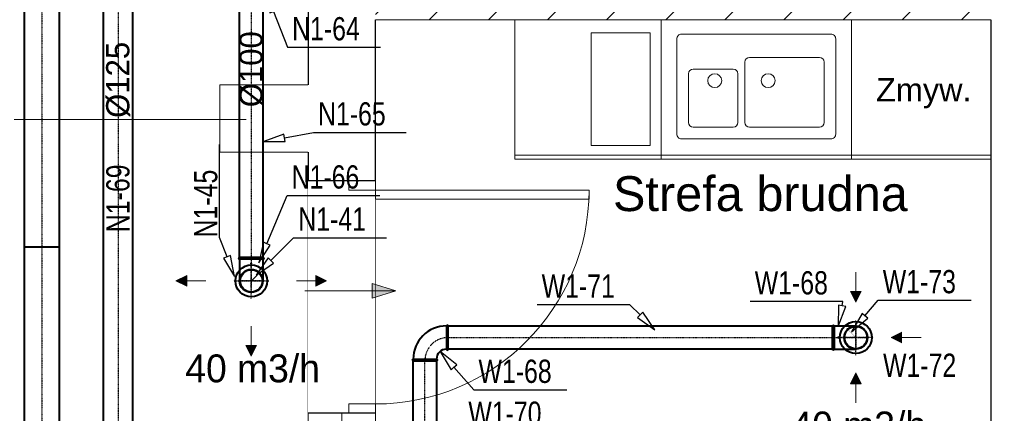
# Model space of a CAD drawing. Header units: millimetres. Extents: x 1700 to 4670, y 990 to 3874.
# Tile 13 of 110: x 2659 to 3083, y 1547 to 1716. Entities that reach past the tile are written whole.
import ezdxf
from ezdxf.enums import TextEntityAlignment as Align

# ---------------------------------------------------------------- set-up
doc = ezdxf.new("R2010")
doc.units = ezdxf.units.MM
for name, pattern in [('1_BUIB02_01', [2, 1, -1]), ('CENTER', [0.55, 0.37, -0.06, 0.06, -0.06]), ('Krawędzie ukryte', [340, 240, -100]), ('Kropki i Kreski', [300, 200, -50, 0, -50]), ('Wipeout_Contour', [1000, 0, -1000])]:
    doc.linetypes.add(name, pattern=pattern)
doc.layers.get('0').update_dxf_attribs({"lineweight": 0})
for name, color, linetype, lineweight in [('granice działki', 132, '1_BUIB02_01', 0), ('Nowe_320-W Umeblowanie_Nr_pióra__4', 252, 'Continuous', 13), ('Nowe_410-K Osie_Nr_pióra__18', 9, 'Continuous', 13), ('Nowe_420-K Ściany_Nr_pióra__1', 7, 'Continuous', 13), ('Nowe_420-K Ściany_Nr_pióra__27', 7, 'Continuous', 25), ('Nowe_440-K Słupy_Nr_pióra__28', 7, 'Continuous', 25), ('Nowe_810-G Ogólne_Nr_pióra__1', 7, 'Continuous', 13), ('Nowe_830-G Teksty Etykiety_Nr_pióra__1', 7, 'Continuous', 13), ('Nowe_Drzwi Archicad_Nr_pióra__23', 7, 'Continuous', 15), ('Nowe_Drzwi Archicad_Nr_pióra__27', 7, 'Continuous', 25), ('Nowe_Drzwi Archicad_Nr_pióra__3', 7, 'Continuous', 13), ('przejście powietrza', 3, 'Continuous', 0), ('WEN_N1-_ZLICZAC', 170, 'Continuous', 40), ('WEN_W1-_ZLICZAC', 10, 'Continuous', 40), ('wywiew', 14, 'Continuous', 40)]:
    doc.layers.add(name, color=color, linetype=linetype, lineweight=lineweight)
for name, color, linetype in [('Nowe_210-A Pomieszczenia', 7, 'Continuous'), ('Nowe_320-W Umeblowanie', 252, 'Continuous'), ('Nowe_420-K Ściany', 7, 'Continuous'), ('Nowe_440-K Słupy', 7, 'Continuous'), ('Nowe_Drzwi Archicad', 7, 'Continuous'), ('opisy mt', 7, 'Continuous'), ('WEN_N1-_ATRYBUT', 7, 'Continuous'), ('WEN_N1-_OSIE', 2, 'CENTER'), ('WEN_W1-_ATRYBUT', 7, 'Continuous'), ('WEN_W1-_OSIE', 2, 'CENTER')]:
    doc.layers.add(name, color=color, linetype=linetype)
doc.styles.add('STYL_AUTOMATYCZNY_3', font='txt')
doc.styles.add('STYL_WENTYLE', font='txt', dxfattribs={"width": 0.8})

# ---------------------------------------------------------------- blocks, each defined once
blk = doc.blocks.new('G$CD2D38E8C')
at = {"layer": 'przejście powietrza'}
h = blk.add_hatch(color=256, dxfattribs=at)
h.dxf.hatch_style = 1
h.paths.add_polyline_path([(0, 8.51), (2.62, 0), (5.24, 8.51)])
for p, q in [((2.62, 32.61), (2.62, 0)), ((2.62, 0), (0, 8.51)), ((0, 8.51), (5.24, 8.51)), ((2.62, 0), (5.24, 8.51))]:
    blk.add_line(p, q, dxfattribs=at)
blk = doc.blocks.new('B10090CN1-_13')
for p, q in [((-50, 7), (-50, 100)), ((50, 7), (50, 100))]:
    blk.add_line(p, q)
blk.add_lwpolyline([(50, 0), (-50, 0, -1), (-50, 7), (50, 7, -1)], format="xyb", close=True)
blk.add_circle((0, 100), 50)
blk.add_point((0, 0))
at = {"layer": 'WEN_N1-_OSIE'}
for p, q in [((0, 0), (0, 155)), ((-55, 100), (55, 100))]:
    blk.add_line(p, q, dxfattribs=at)
at = {"layer": 'WEN_N1-_ATRYBUT', "style": 'STYL_WENTYLE', "width": 0.8, "flags": 8}
blk.add_attdef('WENTYLE', text='', height=100, dxfattribs=at).set_placement((50, 0), align=Align.BOTTOM_LEFT)
blk = doc.blocks.new('PSR100CN1-_300_11')
blk.add_circle((0, 0), 50)
for p in [(0, 0), (35.4, 35.4)]:
    blk.add_point(p)
at = {"layer": 'WEN_N1-_OSIE'}
blk.add_line((0, 0), (35.4, 35.4), dxfattribs=at)
at = {"layer": 'WEN_N1-_ATRYBUT', "style": 'STYL_WENTYLE', "width": 0.8, "flags": 8}
blk.add_attdef('WENTYLE', text='', height=100, dxfattribs=at).set_placement((0, 0), align=Align.BOTTOM_LEFT)
blk = doc.blocks.new('KIRML-100-C_12')
for radius in [68.5, 47.95]:
    blk.add_circle((0, 0), radius)
for p in [(0, 75.35), (0, 0)]:
    blk.add_point(p)
at = {"layer": 'WEN_N1-_OSIE'}
for p, q in [((0, -75.35), (0, 75.35)), ((-75.35, 0), (75.35, 0))]:
    blk.add_line(p, q, dxfattribs=at)
at = {"layer": 'WEN_N1-_ATRYBUT', "style": 'STYL_WENTYLE', "width": 0.8, "flags": 8}
blk.add_attdef('WENTYLE', text='', height=100, dxfattribs=at).set_placement((0, 0), align=Align.BOTTOM_LEFT)
blk = doc.blocks.new('SR-125CN1-_2211-4958914047_14')
blk.add_lwpolyline([(0, -62.5), (0, 62.5), (2211.5, 62.5), (2211.5, -62.5)], close=True)
for p in [(0, 0), (2211.5, 0)]:
    blk.add_point(p)
at = {"layer": 'WEN_N1-_OSIE'}
blk.add_line((0, 0), (2211.5, 0), dxfattribs=at)
at = {"layer": 'WEN_N1-_ATRYBUT', "style": 'STYL_WENTYLE', "width": 0.8, "flags": 8}
blk.add_attdef('WENTYLE', text='', height=100, dxfattribs=at).set_placement((1105.7, 0), align=Align.BOTTOM_LEFT)
at = {"layer": 'WEN_N1-_OSIE', "style": 'STYL_WENTYLE', "width": 0.8, "flags": 8}
blk.add_attdef('FI_KANALU', text='', height=40, dxfattribs=at).set_placement((1105.7, 125), align=Align.MIDDLE_CENTER)
blk = doc.blocks.new('SR-150CW1-_4480-8125179544_14')
blk.add_line((3000, -75), (3000, 75))
blk.add_lwpolyline([(0, -75), (0, 75), (4480.8, 75), (4480.8, -75)], close=True)
for p in [(0, 0), (4480.8, 0)]:
    blk.add_point(p)
at = {"layer": 'WEN_W1-_OSIE'}
blk.add_line((0, 0), (4480.8, 0), dxfattribs=at)
at = {"layer": 'WEN_W1-_ATRYBUT', "style": 'STYL_WENTYLE', "width": 0.8, "flags": 8}
blk.add_attdef('WENTYLE', text='', height=100, dxfattribs=at).set_placement((2240.4, 0), align=Align.BOTTOM_LEFT)
at = {"layer": 'WEN_W1-_OSIE', "style": 'STYL_WENTYLE', "width": 0.8, "flags": 8}
blk.add_attdef('FI_KANALU', text='', height=40, dxfattribs=at).set_placement((2240.4, 37.5), align=Align.MIDDLE_CENTER)
blk = doc.blocks.new('B10090CW1-_24')
for points in [[(100, -50), (100, 50, 1), (93, 50), (93, -50, 1)], [(50, -100), (-50, -100, -1), (-50, -93), (50, -93, -1)]]:
    blk.add_lwpolyline(points, format="xyb", close=True)
for radius in [143, 43]:
    blk.add_arc((93, -93), radius, 90, 180)
for p in [(100, 0), (0, -100)]:
    blk.add_point(p)
at = {"layer": 'WEN_W1-_OSIE'}
blk.add_arc((100, -100), 100, 90, 180, dxfattribs=at)
at = {"layer": 'WEN_W1-_ATRYBUT', "style": 'STYL_WENTYLE', "width": 0.8, "flags": 8}
blk.add_attdef('WENTYLE', text='', height=100, dxfattribs=at).set_placement((-485.6, -100), align=Align.BOTTOM_LEFT)
blk = doc.blocks.new('SR-100CW1-_985-1389455968_14')
blk.add_lwpolyline([(0, -50), (0, 50), (985.1, 50), (985.1, -50)], close=True)
for p in [(0, 0), (985.1, 0)]:
    blk.add_point(p)
at = {"layer": 'WEN_W1-_OSIE'}
blk.add_line((0, 0), (985.1, 0), dxfattribs=at)
at = {"layer": 'WEN_W1-_ATRYBUT', "style": 'STYL_WENTYLE', "width": 0.8, "flags": 8}
blk.add_attdef('WENTYLE', text='', height=100, dxfattribs=at).set_placement((492.6, 0), align=Align.BOTTOM_LEFT)
at = {"layer": 'WEN_W1-_OSIE', "style": 'STYL_WENTYLE', "width": 0.8, "flags": 8}
blk.add_attdef('FI_KANALU', text='', height=40, dxfattribs=at).set_placement((492.6, 100), align=Align.MIDDLE_CENTER)
blk = doc.blocks.new('B10090CW1-_13')
for p, q in [((-50, 7), (-50, 100)), ((50, 7), (50, 100))]:
    blk.add_line(p, q)
blk.add_lwpolyline([(50, 0), (-50, 0, -1), (-50, 7), (50, 7, -1)], format="xyb", close=True)
blk.add_circle((0, 100), 50)
blk.add_point((0, 0))
at = {"layer": 'WEN_W1-_OSIE'}
for p, q in [((0, 0), (0, 155)), ((-55, 100), (55, 100))]:
    blk.add_line(p, q, dxfattribs=at)
at = {"layer": 'WEN_W1-_ATRYBUT', "style": 'STYL_WENTYLE', "width": 0.8, "flags": 8}
blk.add_attdef('WENTYLE', text='', height=100, dxfattribs=at).set_placement((50, 0), align=Align.BOTTOM_LEFT)
blk = doc.blocks.new('PSR100CW1-_300_11')
blk.add_circle((0, 0), 50)
for p in [(0, 0), (35.4, 35.4)]:
    blk.add_point(p)
at = {"layer": 'WEN_W1-_OSIE'}
blk.add_line((0, 0), (35.4, 35.4), dxfattribs=at)
at = {"layer": 'WEN_W1-_ATRYBUT', "style": 'STYL_WENTYLE', "width": 0.8, "flags": 8}
blk.add_attdef('WENTYLE', text='', height=100, dxfattribs=at).set_placement((0, 0), align=Align.BOTTOM_LEFT)
blk = doc.blocks.new('RL125100CN1-_21')
for p, q in [((8.75, 62.5), (55.25, 50)), ((55.25, -50), (8.75, -62.5))]:
    blk.add_line(p, q)
for points in [[(0, 62.5), (0, -62.5, 1), (8.75, -62.5), (8.75, 62.5, 1)], [(64, -50), (64, 50, 1), (55.25, 50), (55.25, -50, 1)]]:
    blk.add_lwpolyline(points, format="xyb", close=True)
for p in [(0, 0), (64, 0)]:
    blk.add_point(p)
at = {"layer": 'WEN_N1-_OSIE'}
blk.add_line((0, 0), (64, 0), dxfattribs=at)
at = {"layer": 'WEN_N1-_ATRYBUT', "style": 'STYL_WENTYLE', "width": 0.8, "flags": 8}
blk.add_attdef('WENTYLE', text='', height=100, dxfattribs=at).set_placement((0, 0), align=Align.BOTTOM_LEFT)
blk = doc.blocks.new('SR-100CN1-_1112-5197878402_14')
blk.add_lwpolyline([(0, -50), (0, 50), (1112.5, 50), (1112.5, -50)], close=True)
for p in [(0, 0), (1112.5, 0)]:
    blk.add_point(p)
at = {"layer": 'WEN_N1-_OSIE'}
blk.add_line((0, 0), (1112.5, 0), dxfattribs=at)
at = {"layer": 'WEN_N1-_ATRYBUT', "style": 'STYL_WENTYLE', "width": 0.8, "flags": 8}
blk.add_attdef('WENTYLE', text='', height=100, dxfattribs=at).set_placement((556.3, 0), align=Align.BOTTOM_LEFT)
at = {"layer": 'WEN_N1-_OSIE', "style": 'STYL_WENTYLE', "width": 0.8, "flags": 8}
blk.add_attdef('FI_KANALU', text='', height=40, dxfattribs=at).set_placement((556.3, 100), align=Align.MIDDLE_CENTER)
blk = doc.blocks.new('SR-100CW1-_1655-7492592162_14')
blk.add_lwpolyline([(0, -50), (0, 50), (1655.7, 50), (1655.7, -50)], close=True)
for p in [(0, 0), (1655.7, 0)]:
    blk.add_point(p)
at = {"layer": 'WEN_W1-_OSIE'}
blk.add_line((0, 0), (1655.7, 0), dxfattribs=at)
at = {"layer": 'WEN_W1-_ATRYBUT', "style": 'STYL_WENTYLE', "width": 0.8, "flags": 8}
blk.add_attdef('WENTYLE', text='', height=100, dxfattribs=at).set_placement((827.9, 0), align=Align.BOTTOM_LEFT)
at = {"layer": 'WEN_W1-_OSIE', "style": 'STYL_WENTYLE', "width": 0.8, "flags": 8}
blk.add_attdef('FI_KANALU', text='', height=40, dxfattribs=at).set_placement((827.9, 100), align=Align.MIDDLE_CENTER)

msp = doc.modelspace()

# ---------------------------------------------------------------- hatches: boundary and pattern name
at = {"layer": 'opisy mt', "linetype": 'Continuous', "lineweight": 18}
for points in [[(2730.53, 1601.81), (2725.89, 1604.1), (2730.53, 1606.39)], [(2730.53, 1601.81), (2725.89, 1604.1), (2730.53, 1606.39)], [(3020.93, 1599.6), (3018.64, 1594.96), (3016.35, 1599.6)], [(3020.93, 1599.6), (3018.64, 1594.96), (3016.35, 1599.6)], [(3038.5, 1582.03), (3033.86, 1579.74), (3038.5, 1577.45)], [(3038.5, 1582.03), (3033.86, 1579.74), (3038.5, 1577.45)], [(2756.03, 1576.32), (2758.32, 1571.68), (2760.61, 1576.32)], [(2756.03, 1576.32), (2758.32, 1571.68), (2760.61, 1576.32)], [(3020.93, 1559.88), (3018.64, 1564.52), (3016.35, 1559.88)], [(3020.93, 1559.88), (3018.64, 1564.52), (3016.35, 1559.88)]]:
    msp.add_hatch(color=256, dxfattribs=at).paths.add_polyline_path(points)

# ---------------------------------------------------------------- linework, layer by layer
at = {"layer": 'Nowe_210-A Pomieszczenia', "color": 252, "linetype": 'Continuous', "lineweight": 0}
for p, q in [((3076.79, 1716.41), (2811.79, 1716.41)), ((2811.79, 1716.41), (2811.79, 1282.41)), ((3076.79, 1483.41), (3076.79, 1716.41))]:
    msp.add_line(p, q, dxfattribs=at)
at = {"layer": 'Nowe_210-A Pomieszczenia', "color": 252, "linetype": 'Continuous', "lineweight": 0, "flags": 128}
msp.add_lwpolyline([(2570.79, 2353.41), (2570.79, 1716.42), (2644.79, 1716.48), (2644.81, 1688.31), (2644.81, 1659.41), (2467.79, 1659.41), (2467.79, 1539.41), (2782.79, 1539.41), (2782.79, 1659.41), (2744.79, 1659.41), (2744.79, 1688.38), (2782.79, 1688.41), (2782.79, 1934.41), (2811.79, 1934.41), (2811.79, 1887.41), (2892.79, 1887.41), (2892.79, 1934.41), (2902.79, 1934.41), (2902.79, 1887.41), (3770.79, 1887.41)], dxfattribs=at)
at = {"layer": 'Nowe_410-K Osie_Nr_pióra__18', "color": 9, "linetype": 'Kropki i Kreski', "lineweight": 13, "ltscale": 0.1}
msp.add_line((2797.29, 3004.46), (2797.29, 1094.35), dxfattribs=at)
at = {"layer": 'Nowe_410-K Osie_Nr_pióra__18', "color": 9, "linetype": 'Kropki i Kreski', "lineweight": 13}
msp.add_line((2656.19, 1673.48), (2756.19, 1673.48), dxfattribs=at)
at = {"layer": 'Nowe_Drzwi Archicad', "color": 252, "linetype": 'Wipeout_Contour', "lineweight": 0, "ltscale": 57645.441115}
msp.add_line((2903.79, 1639.18), (2903.79, 1643.18), dxfattribs=at)
at = {"layer": 'Nowe_Drzwi Archicad_Nr_pióra__3', "color": 252, "linetype": 'Continuous', "lineweight": 13}
msp.add_line((2903.79, 1639.18), (2903.79, 1643.18), dxfattribs=at)
at = {"layer": 'opisy mt', "linetype": 'Continuous', "lineweight": 18}
for p, q in [((3018.64, 1607.87), (3018.64, 1594.96)), ((3018.64, 1607.87), (3018.64, 1594.96)), ((2725.89, 1604.1), (2730.53, 1606.39)), ((2725.89, 1604.1), (2730.53, 1606.39)), ((2738.8, 1604.1), (2725.89, 1604.1)), ((2725.89, 1604.1), (2730.53, 1601.81)), ((2738.8, 1604.1), (2725.89, 1604.1)), ((2725.89, 1604.1), (2730.53, 1601.81)), ((2730.53, 1601.81), (2730.53, 1606.39)), ((2730.53, 1601.81), (2730.53, 1606.39)), ((2730.53, 1601.81), (2730.53, 1606.39)), ((2730.53, 1601.81), (2730.53, 1606.39)), ((3020.93, 1599.6), (3016.35, 1599.6)), ((3018.64, 1594.96), (3016.35, 1599.6)), ((3020.93, 1599.6), (3016.35, 1599.6)), ((3020.93, 1599.6), (3016.35, 1599.6)), ((3018.64, 1594.96), (3016.35, 1599.6)), ((3020.93, 1599.6), (3016.35, 1599.6)), ((3018.64, 1594.96), (3020.93, 1599.6)), ((3018.64, 1594.96), (3020.93, 1599.6)), ((2758.32, 1584.58), (2758.32, 1571.68)), ((2758.32, 1584.58), (2758.32, 1571.68)), ((3033.86, 1579.74), (3038.5, 1582.03)), ((3033.86, 1579.74), (3038.5, 1582.03)), ((3046.77, 1579.74), (3033.86, 1579.74)), ((3033.86, 1579.74), (3038.5, 1577.45)), ((3046.77, 1579.74), (3033.86, 1579.74)), ((3033.86, 1579.74), (3038.5, 1577.45)), ((2756.03, 1576.32), (2760.61, 1576.32)), ((2758.32, 1571.68), (2756.03, 1576.32)), ((2756.03, 1576.32), (2760.61, 1576.32)), ((2756.03, 1576.32), (2760.61, 1576.32)), ((2758.32, 1571.68), (2756.03, 1576.32)), ((2756.03, 1576.32), (2760.61, 1576.32)), ((2758.32, 1571.68), (2760.61, 1576.32)), ((2758.32, 1571.68), (2760.61, 1576.32)), ((3018.64, 1564.52), (3016.35, 1559.88)), ((3018.64, 1564.52), (3016.35, 1559.88)), ((3018.64, 1564.52), (3020.93, 1559.88)), ((3018.64, 1551.62), (3018.64, 1564.52)), ((3018.64, 1564.52), (3020.93, 1559.88)), ((3020.93, 1559.88), (3016.35, 1559.88)), ((3020.93, 1559.88), (3016.35, 1559.88)), ((3020.93, 1559.88), (3016.35, 1559.88)), ((3020.93, 1559.88), (3016.35, 1559.88))]:
    msp.add_line(p, q, dxfattribs=at)
at = {"layer": 'WEN_N1-_ATRYBUT'}
msp.add_lwpolyline([(2747.88, 1614.39), (2746.39, 1613.83), (2751.08, 1605.98), (2749.38, 1614.96), (2747.88, 1614.39), (2744.69, 1622.78), (2744.69, 1662.78)], dxfattribs=at)
at = {"layer": 'WEN_W1-_ATRYBUT'}
for points in [[(3012.73, 1593.35), (3011.16, 1593.65), (3011.04, 1584.51), (3014.31, 1593.05), (3012.73, 1593.35), (3013.11, 1595.28), (2973.11, 1595.28)], [(3022.55, 1589.08), (3021.33, 1590.11), (3016.72, 1582.22), (3023.77, 1588.04), (3022.55, 1589.08), (3028.24, 1595.79), (3068.24, 1595.79)], [(2925.77, 1589.46), (2924.64, 1588.33), (2932.14, 1583.1), (2926.9, 1590.59), (2925.77, 1589.46), (2921.37, 1593.87), (2881.37, 1593.87)], [(2845.59, 1566.97), (2846.79, 1568.03), (2839.63, 1573.72), (2844.39, 1565.92), (2845.59, 1566.97), (2854.17, 1557.24), (2894.17, 1557.24)]]:
    msp.add_lwpolyline(points, dxfattribs=at)
at = {"layer": 'wywiew', "lineweight": 15}
msp.add_circle((3018.64, 1579.74), 5, dxfattribs=at)
at = {"layer": 'wywiew'}
msp.add_circle((3018.64, 1579.74), 5, dxfattribs=at)

# ---------------------------------------------------------------- block references
at = {"layer": 'WEN_N1-_ZLICZAC'}
ref = msp.add_blockref('SR-125CN1-_2211-4958914047_14', (2700.94, 1729.51), dxfattribs=dict(at, xscale=0.1, yscale=0.1, zscale=0.1, rotation=270))
ref.add_attrib('WENTYLE', 'N1-69', dxfattribs={"layer": 'WEN_N1-_ATRYBUT', "height": 10, "rotation": 90, "style": 'STYL_WENTYLE', "width": 0.8, "flags": 8}).set_placement((2708.89, 1625.04), align=Align.BOTTOM_LEFT)
ref = msp.add_blockref('KIRML-100-C_12', (2758.32, 1604.1), dxfattribs=dict(at, xscale=0.1, yscale=0.1, zscale=0.1))
ref.add_attrib('WENTYLE', 'N1-45', dxfattribs={"layer": 'WEN_N1-_ATRYBUT', "height": 10, "rotation": 90, "style": 'STYL_WENTYLE', "width": 0.8, "flags": 8}).set_placement((2746.69, 1622.78), align=Align.BOTTOM_LEFT)
at = {"layer": 'WEN_W1-_ZLICZAC'}
ref = msp.add_blockref('SR-150CW1-_4480-8125179544_14', (2668.14, 1918.81), dxfattribs=dict(at, xscale=0.1, yscale=0.1, zscale=0.1, rotation=270))
ref.add_attrib('WENTYLE', 'W1-55', dxfattribs={"layer": 'WEN_W1-_ATRYBUT', "height": 10, "style": 'STYL_WENTYLE', "width": 0.8, "flags": 8}).set_placement((2613.97, 1852.81), align=Align.BOTTOM_LEFT)
ref = msp.add_blockref('SR-100CW1-_1655-7492592162_14', (2843.07, 1579.74), dxfattribs=dict(at, xscale=0.1, yscale=0.1, zscale=0.1))
ref.add_attrib('WENTYLE', 'W1-71', dxfattribs={"layer": 'WEN_W1-_ATRYBUT', "height": 10, "style": 'STYL_WENTYLE', "width": 0.8, "flags": 8}).set_placement((2883.37, 1593.87), align=Align.BOTTOM_LEFT)
ref = msp.add_blockref('B10090CW1-_13', (3008.64, 1579.74), dxfattribs=dict(at, xscale=0.1, yscale=0.1, zscale=0.1, rotation=270))
ref.add_attrib('WENTYLE', 'W1-68', dxfattribs={"layer": 'WEN_W1-_ATRYBUT', "height": 10, "style": 'STYL_WENTYLE', "width": 0.8, "flags": 8}).set_placement((2975.11, 1595.28), align=Align.BOTTOM_LEFT)
ref = msp.add_blockref('PSR100CW1-_300_11', (3018.64, 1579.74), dxfattribs=dict(at, xscale=0.1, yscale=0.1, zscale=0.1, rotation=89.99999999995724))
ref.add_attrib('WENTYLE', 'W1-73', dxfattribs={"layer": 'WEN_W1-_ATRYBUT', "height": 10, "style": 'STYL_WENTYLE', "width": 0.8, "flags": 8}).set_placement((3030.24, 1595.79), align=Align.BOTTOM_LEFT)
ref = msp.add_blockref('KIRML-100-C_12', (3018.64, 1579.74), dxfattribs=dict(at, xscale=0.1, yscale=0.1, zscale=0.1, rotation=90))
ref.add_attrib('WENTYLE', 'W1-72', dxfattribs={"layer": 'WEN_N1-_ATRYBUT', "height": 10, "style": 'STYL_WENTYLE', "width": 0.8, "flags": 8}).set_placement((3030.37, 1559.83), align=Align.BOTTOM_LEFT)
ref = msp.add_blockref('B10090CW1-_24', (2833.07, 1579.74), dxfattribs=dict(at, xscale=0.1, yscale=0.1, zscale=0.1))
ref.add_attrib('WENTYLE', 'W1-68', dxfattribs={"layer": 'WEN_W1-_ATRYBUT', "height": 10, "style": 'STYL_WENTYLE', "width": 0.8, "flags": 8}).set_placement((2856.17, 1557.24), align=Align.BOTTOM_LEFT)
ref = msp.add_blockref('SR-100CW1-_985-1389455968_14', (2833.07, 1471.23), dxfattribs=dict(at, xscale=0.1, yscale=0.1, zscale=0.1, rotation=90))
ref.add_attrib('WENTYLE', 'W1-70', dxfattribs={"layer": 'WEN_W1-_ATRYBUT', "height": 10, "style": 'STYL_WENTYLE', "width": 0.8, "flags": 8}).set_placement((2851.79, 1539.2), align=Align.BOTTOM_LEFT)

# ---------------------------------------------------------------- texts
at = {"layer": 'Nowe_830-G Teksty Etykiety_Nr_pióra__1', "color": 252, "linetype": 'Continuous', "lineweight": 13, "insert": (2977.55, 1649.12), "char_height": 15, "attachment_point": 2, "style": 'STYL_AUTOMATYCZNY_3'}
msp.add_mtext('\\A1;{\\pqc;\\fArial|b0|i0|c238|p0;\\W1.000000;Strefa \\fArial|b0|i0|c238|p0;\\W1.000000;brudna}', dxfattribs=at)
at = {"layer": 'opisy mt', "linetype": 'Continuous', "lineweight": 18, "char_height": 10, "width": 136.5578, "attachment_point": 1, "rotation": 90}
for s, insert in [('%%C100', (2753.21, 1678.76)), ('%%C125', (2695.82, 1674.19))]:
    msp.add_mtext(s, dxfattribs=dict(at, insert=insert))
at = {"layer": 'opisy mt', "linetype": 'Continuous', "lineweight": 18, "insert": (2990.9, 1547.92), "char_height": 12, "width": 136.5578, "attachment_point": 1}
msp.add_mtext('40 m3/h', dxfattribs=at)

# ---------------------------------------------------------------- next in the draw order: wipeouts: each hides what was drawn before it
at = {"color": 252, "linetype": 'Wipeout_Contour', "lineweight": 0, "ltscale": 57298.597285}
msp.add_wipeout([(2811.79, 1716.41), (3076.79, 1716.41), (3076.79, 1728.41), (2811.79, 1728.41)], dxfattribs=at).dxf.layer = 'Nowe_420-K Ściany'

# ---------------------------------------------------------------- next in the draw order: hatches: boundary and pattern name
at = {"layer": 'Nowe_420-K Ściany', "linetype": 'Continuous', "lineweight": 0}
h = msp.add_hatch(dxfattribs=at)
h.set_pattern_fill('Bloczki_ceramiczne_0001', color=252, scale=0.1, style=0, pattern_type=2)
h.set_pattern_definition([(45, (2028.786, 2819.407), (-12.72792, 12.72792), [])])
h.paths.add_polyline_path([(2811.79, 1716.41), (3076.79, 1716.41), (3076.79, 1728.41), (2811.79, 1728.41)])

# ---------------------------------------------------------------- next in the draw order: linework, layer by layer
at = {"layer": 'Nowe_420-K Ściany_Nr_pióra__1', "color": 252, "linetype": 'Continuous', "lineweight": 13, "flags": 128}
msp.add_lwpolyline([(2811.79, 1716.41), (3076.79, 1716.41)], dxfattribs=at)

# ---------------------------------------------------------------- next in the draw order: wipeouts: each hides what was drawn before it
at = {"color": 252, "linetype": 'Wipeout_Contour', "lineweight": 0, "ltscale": 57262.901956}
msp.add_wipeout([(2871.79, 1656.41), (2934.79, 1656.41), (2934.79, 1716.41), (2871.79, 1716.41)], dxfattribs=at).dxf.layer = 'Nowe_320-W Umeblowanie'
at = {"color": 252, "linetype": 'Wipeout_Contour', "lineweight": 0, "ltscale": 51477.747385}
msp.add_wipeout([(2811.79, 1934.41), (2782.79, 1934.41), (2782.79, 1647.18), (2811.79, 1647.18)], dxfattribs=at).dxf.layer = 'Nowe_420-K Ściany'
at = {"color": 252, "linetype": 'Wipeout_Contour', "lineweight": 0, "ltscale": 225814.319236}
msp.add_wipeout([(3076.79, 1526.41), (3076.79, 1514.41), (3076.79, 1483.41), (3088.79, 1483.41), (3088.79, 1471.41), (3115.79, 1471.41), (3115.79, 1503.41), (3115.79, 1515.41), (3115.79, 1721.41), (3115.79, 1733.41), (3115.79, 1858.41), (3076.79, 1858.41), (3076.79, 1728.41), (3076.79, 1716.41)], dxfattribs=at).dxf.layer = 'Nowe_440-K Słupy'

# ---------------------------------------------------------------- next in the draw order: linework, layer by layer
at = {"layer": 'Nowe_320-W Umeblowanie_Nr_pióra__4', "color": 252, "linetype": 'Krawędzie ukryte', "lineweight": 13}
for p, q in [((2934.79, 1716.41), (2871.79, 1716.41)), ((2871.79, 1716.41), (2871.79, 1656.41)), ((2934.79, 1656.41), (2934.79, 1716.41)), ((2871.79, 1658.21), (2934.79, 1658.21)), ((2871.79, 1656.41), (2934.79, 1656.41))]:
    msp.add_line(p, q, dxfattribs=at)
at = {"layer": 'Nowe_320-W Umeblowanie_Nr_pióra__4', "color": 252, "linetype": 'Continuous', "lineweight": 13}
for p, q in [((2934.79, 1716.41), (2871.79, 1716.41)), ((2871.79, 1656.41), (2934.79, 1656.41))]:
    msp.add_line(p, q, dxfattribs=at)
at = {"layer": 'Nowe_420-K Ściany_Nr_pióra__27', "color": 252, "linetype": 'Continuous', "lineweight": 25, "flags": 128}
msp.add_lwpolyline([(2782.79, 1934.41), (2782.79, 1688.41)], dxfattribs=at)
at = {"layer": 'Nowe_440-K Słupy_Nr_pióra__28', "color": 252, "linetype": 'Continuous', "lineweight": 25, "flags": 128}
msp.add_lwpolyline([(3076.79, 1716.41), (3076.79, 1526.41)], dxfattribs=at)
at = {"layer": 'Nowe_810-G Ogólne_Nr_pióra__1', "color": 252, "linetype": 'Continuous', "lineweight": 13, "flags": 128}
msp.add_lwpolyline([(2904.67, 1710.73), (2904.67, 1662.34), (2930.09, 1662.34), (2930.09, 1710.73)], close=True, dxfattribs=at)
at = {"layer": 'WEN_N1-_ATRYBUT'}
for points in [[(2767.87, 1719.91), (2769.36, 1720.5), (2764.57, 1728.29), (2766.38, 1719.33), (2767.87, 1719.91), (2773.91, 1704.54), (2813.91, 1704.54)], [(2772.61, 1665.67), (2772.33, 1667.24), (2763.76, 1664.06), (2772.9, 1664.1), (2772.61, 1665.67), (2785.07, 1667.93), (2825.07, 1667.93)]]:
    msp.add_lwpolyline(points, dxfattribs=at)

# ---------------------------------------------------------------- next in the draw order: block references
at = {"layer": 'WEN_N1-_ZLICZAC'}
ref = msp.add_blockref('RL125100CN1-_21', (2758.32, 1731.76), dxfattribs=dict(at, xscale=0.1, yscale=0.1, zscale=0.1, rotation=270))
ref.add_attrib('WENTYLE', 'N1-64', dxfattribs={"layer": 'WEN_N1-_ATRYBUT', "height": 10, "style": 'STYL_WENTYLE', "width": 0.8, "flags": 8}).set_placement((2775.91, 1704.54), align=Align.BOTTOM_LEFT)

# ---------------------------------------------------------------- next in the draw order: wipeouts: each hides what was drawn before it
at = {"color": 252, "linetype": 'Wipeout_Contour', "lineweight": 0, "ltscale": 57762.092585}
msp.add_wipeout([(2811.79, 1647.18), (2782.79, 1647.18), (2782.79, 1547.18), (2811.79, 1547.18)], dxfattribs=at).dxf.layer = 'Nowe_420-K Ściany'

# ---------------------------------------------------------------- next in the draw order: hatches: boundary and pattern name
at = {"layer": 'opisy mt', "linetype": 'Continuous', "lineweight": 18}
msp.add_hatch(color=256, dxfattribs=at).paths.add_polyline_path([(2786.11, 1606.39), (2790.75, 1604.1), (2786.11, 1601.81)])
msp.add_hatch(color=256, dxfattribs=at).paths.add_polyline_path([(2786.11, 1606.39), (2790.75, 1604.1), (2786.11, 1601.81)])

# ---------------------------------------------------------------- next in the draw order: linework, layer by layer
at = {"layer": 'Nowe_420-K Ściany_Nr_pióra__27', "color": 252, "linetype": 'Continuous', "lineweight": 25}
for p, q in [((2800.29, 1647.18), (2782.79, 1647.18)), ((2811.79, 1647.18), (2800.29, 1647.18)), ((2800.29, 1547.18), (2782.79, 1547.18)), ((2811.79, 1547.18), (2800.29, 1547.18))]:
    msp.add_line(p, q, dxfattribs=at)
at = {"layer": 'Nowe_420-K Ściany_Nr_pióra__27', "color": 252, "linetype": 'Continuous', "lineweight": 25, "flags": 128}
for points in [[(2811.79, 1647.18), (2811.79, 1716.41)], [(2782.79, 1659.41), (2782.79, 1647.18)]]:
    msp.add_lwpolyline(points, dxfattribs=at)
at = {"layer": 'Nowe_Drzwi Archicad', "color": 252, "linetype": 'Wipeout_Contour', "lineweight": 0, "ltscale": 56326.831867}
for p, q in [((2800.29, 1647.18), (2800.29, 1643.18)), ((2811.79, 1647.18), (2800.29, 1647.18)), ((2811.79, 1643.18), (2811.79, 1647.18)), ((2800.29, 1643.18), (2811.79, 1643.18))]:
    msp.add_line(p, q, dxfattribs=at)
at = {"layer": 'Nowe_Drzwi Archicad', "color": 252, "linetype": 'Wipeout_Contour', "lineweight": 0, "ltscale": 57645.441115}
for p, q in [((2903.79, 1643.18), (2811.79, 1643.18)), ((2811.79, 1643.18), (2811.79, 1639.18)), ((2811.79, 1639.18), (2903.79, 1639.18))]:
    msp.add_line(p, q, dxfattribs=at)
at = {"layer": 'Nowe_Drzwi Archicad', "color": 252, "linetype": 'Wipeout_Contour', "lineweight": 0, "ltscale": 59566.608044}
for p, q in [((2800.29, 1551.18), (2800.29, 1547.18)), ((2811.79, 1551.18), (2800.29, 1551.18)), ((2811.79, 1547.18), (2811.79, 1551.18)), ((2800.29, 1547.18), (2811.79, 1547.18))]:
    msp.add_line(p, q, dxfattribs=at)
at = {"layer": 'Nowe_Drzwi Archicad_Nr_pióra__23', "color": 252, "linetype": 'Continuous', "lineweight": 15}
for p, q in [((2800.29, 1647.18), (2811.79, 1647.18)), ((2800.29, 1643.18), (2800.29, 1647.18)), ((2811.79, 1647.18), (2811.79, 1643.18)), ((2811.79, 1643.18), (2800.29, 1643.18)), ((2800.29, 1551.18), (2811.79, 1551.18)), ((2800.29, 1547.18), (2800.29, 1551.18)), ((2811.79, 1551.18), (2811.79, 1547.18)), ((2811.79, 1547.18), (2800.29, 1547.18))]:
    msp.add_line(p, q, dxfattribs=at)
at = {"layer": 'Nowe_Drzwi Archicad_Nr_pióra__27', "color": 252, "linetype": 'Continuous', "lineweight": 25}
for p, q in [((2800.29, 1647.18), (2782.79, 1647.18)), ((2811.79, 1647.18), (2800.29, 1647.18)), ((2811.79, 1647.18), (2800.29, 1647.18)), ((2800.29, 1547.18), (2782.79, 1547.18)), ((2811.79, 1547.18), (2800.29, 1547.18)), ((2811.79, 1547.18), (2800.29, 1547.18))]:
    msp.add_line(p, q, dxfattribs=at)
at = {"layer": 'Nowe_Drzwi Archicad_Nr_pióra__3', "color": 252, "linetype": 'Continuous', "lineweight": 13}
for p, q in [((2903.79, 1643.18), (2811.79, 1643.18)), ((2811.79, 1643.18), (2811.79, 1639.18)), ((2811.79, 1639.18), (2903.79, 1639.18))]:
    msp.add_line(p, q, dxfattribs=at)
msp.add_arc((2811.79, 1643.18), 92, 270, 0, dxfattribs=at)
at = {"layer": 'opisy mt', "linetype": 'Continuous', "lineweight": 18}
for p, q in [((2777.84, 1604.1), (2790.75, 1604.1)), ((2777.84, 1604.1), (2790.75, 1604.1)), ((2786.11, 1606.39), (2786.11, 1601.81)), ((2790.75, 1604.1), (2786.11, 1606.39)), ((2786.11, 1606.39), (2786.11, 1601.81)), ((2786.11, 1606.39), (2786.11, 1601.81)), ((2790.75, 1604.1), (2786.11, 1606.39)), ((2786.11, 1606.39), (2786.11, 1601.81)), ((2790.75, 1604.1), (2786.11, 1601.81)), ((2790.75, 1604.1), (2786.11, 1601.81))]:
    msp.add_line(p, q, dxfattribs=at)
at = {"layer": 'WEN_N1-_ATRYBUT'}
for points in [[(2765, 1620.11), (2763.53, 1620.73), (2761.51, 1611.81), (2766.48, 1619.49), (2765, 1620.11), (2773.71, 1640.81), (2813.71, 1640.81)], [(2766.77, 1612.87), (2765.64, 1614), (2760.41, 1606.51), (2767.91, 1611.74), (2766.77, 1612.87), (2776.57, 1622.67), (2816.57, 1622.67)]]:
    msp.add_lwpolyline(points, dxfattribs=at)

# ---------------------------------------------------------------- next in the draw order: block references
at = {"layer": 'granice działki', "color": 252, "xscale": 1.2, "yscale": 1.2, "zscale": 1.2, "rotation": 90}
msp.add_blockref('G$CD2D38E8C', (2820.54, 1596.69), dxfattribs=at)
at = {"layer": 'WEN_N1-_ZLICZAC'}
ref = msp.add_blockref('SR-100CN1-_1112-5197878402_14', (2758.32, 1725.36), dxfattribs=dict(at, xscale=0.1, yscale=0.1, zscale=0.1, rotation=270))
ref.add_attrib('WENTYLE', 'N1-65', dxfattribs={"layer": 'WEN_N1-_ATRYBUT', "height": 10, "style": 'STYL_WENTYLE', "width": 0.8, "flags": 8}).set_placement((2787.07, 1667.93), align=Align.BOTTOM_LEFT)
ref = msp.add_blockref('B10090CN1-_13', (2758.32, 1614.1), dxfattribs=dict(at, xscale=0.1, yscale=0.09999999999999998, zscale=0.1, rotation=180))
ref.add_attrib('WENTYLE', 'N1-66', dxfattribs={"layer": 'WEN_N1-_ATRYBUT', "height": 10, "style": 'STYL_WENTYLE', "width": 0.8, "flags": 8}).set_placement((2775.71, 1640.81), align=Align.BOTTOM_LEFT)
ref = msp.add_blockref('PSR100CN1-_300_11', (2758.32, 1604.1), dxfattribs=dict(at, xscale=0.1, yscale=0.1, zscale=0.1, rotation=359.9999999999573))
ref.add_attrib('WENTYLE', 'N1-41', dxfattribs={"layer": 'WEN_N1-_ATRYBUT', "height": 10, "style": 'STYL_WENTYLE', "width": 0.8, "flags": 8}).set_placement((2778.57, 1622.67), align=Align.BOTTOM_LEFT)

# ---------------------------------------------------------------- next in the draw order: texts
at = {"layer": 'opisy mt', "linetype": 'Continuous', "lineweight": 18, "insert": (2729.92, 1572.49), "char_height": 12, "width": 136.5578, "attachment_point": 1}
msp.add_mtext('40 m3/h', dxfattribs=at)

# ---------------------------------------------------------------- next in the draw order: wipeouts: each hides what was drawn before it
at = {"color": 252, "linetype": 'Wipeout_Contour', "lineweight": 0, "ltscale": 60938.210029}
msp.add_wipeout([(3016.79, 1656.41), (3076.79, 1656.41), (3076.79, 1716.41), (3016.79, 1716.41)], dxfattribs=at).dxf.layer = 'Nowe_320-W Umeblowanie'

# ---------------------------------------------------------------- next in the draw order: linework, layer by layer
at = {"layer": 'Nowe_320-W Umeblowanie_Nr_pióra__4', "color": 252, "linetype": 'Krawędzie ukryte', "lineweight": 13}
for p, q in [((3076.79, 1716.41), (3016.79, 1716.41)), ((3016.79, 1716.41), (3016.79, 1656.41)), ((3076.79, 1656.41), (3076.79, 1716.41)), ((3016.79, 1658.21), (3076.79, 1658.21)), ((3016.79, 1656.41), (3076.79, 1656.41))]:
    msp.add_line(p, q, dxfattribs=at)
at = {"layer": 'Nowe_320-W Umeblowanie_Nr_pióra__4', "color": 252, "linetype": 'Continuous', "lineweight": 13}
for p, q in [((3076.79, 1716.41), (3016.79, 1716.41)), ((3016.79, 1656.41), (3076.79, 1656.41))]:
    msp.add_line(p, q, dxfattribs=at)

# ---------------------------------------------------------------- next in the draw order: texts
at = {"layer": 'Nowe_830-G Teksty Etykiety_Nr_pióra__1', "color": 252, "linetype": 'Continuous', "lineweight": 13, "insert": (3047.91, 1691.28), "char_height": 10, "attachment_point": 2, "style": 'STYL_AUTOMATYCZNY_3'}
msp.add_mtext('\\A1;{\\pqc;\\fArial|b0|i0|c238|p0;\\W1.000000;Zmyw\\fArial|b0|i0|c238|p0;\\W1.000000;.}', dxfattribs=at)

# ---------------------------------------------------------------- next in the draw order: wipeouts: each hides what was drawn before it
at = {"color": 252, "linetype": 'Wipeout_Contour', "lineweight": 0, "ltscale": 59084.498143}
msp.add_wipeout([(3016.79, 1656.41), (3016.79, 1716.41), (2934.79, 1716.41), (2934.79, 1656.41)], dxfattribs=at).dxf.layer = 'Nowe_320-W Umeblowanie'

# ---------------------------------------------------------------- next in the draw order: linework, layer by layer
at = {"layer": 'Nowe_320-W Umeblowanie_Nr_pióra__4', "color": 252, "linetype": 'Krawędzie ukryte', "lineweight": 13}
for p, q in [((2934.79, 1656.41), (2934.79, 1716.41)), ((2934.79, 1716.41), (3016.79, 1716.41)), ((3016.79, 1716.41), (3016.79, 1656.41)), ((3016.79, 1658.21), (2934.79, 1658.21)), ((3016.79, 1656.41), (2934.79, 1656.41))]:
    msp.add_line(p, q, dxfattribs=at)
at = {"layer": 'Nowe_320-W Umeblowanie_Nr_pióra__4', "color": 252, "linetype": 'Continuous', "lineweight": 13}
for p, q in [((2934.79, 1716.41), (3016.79, 1716.41)), ((3016.79, 1656.41), (2934.79, 1656.41))]:
    msp.add_line(p, q, dxfattribs=at)

# ---------------------------------------------------------------- next in the draw order: wipeouts: each hides what was drawn before it
at = {"color": 252, "linetype": 'Wipeout_Contour', "lineweight": 0, "ltscale": 295187.902137}
msp.add_wipeout([(3007.98, 1665.21), (3007.98, 1665.21), (3009.39, 1665.79), (3009.98, 1667.21), (3009.98, 1667.21), (3009.98, 1708.21), (3009.98, 1708.21), (3009.39, 1709.62), (3007.98, 1710.21), (3007.98, 1710.21), (2943.6, 1710.21), (2943.6, 1710.21), (2942.18, 1709.62), (2941.6, 1708.21), (2941.6, 1708.21), (2941.6, 1667.21), (2941.6, 1667.21), (2942.18, 1665.79), (2943.6, 1665.21), (2943.6, 1665.21)], dxfattribs=at).dxf.layer = 'Nowe_320-W Umeblowanie'

# ---------------------------------------------------------------- next in the draw order: linework, layer by layer
at = {"layer": 'Nowe_320-W Umeblowanie_Nr_pióra__4', "color": 252, "linetype": 'Continuous', "lineweight": 13}
for p, q in [((2972.89, 1700.21), (3002.98, 1700.21)), ((2970.89, 1672.21), (2970.89, 1698.21)), ((3004.98, 1698.21), (3004.98, 1672.21)), ((2946.6, 1672.21), (2946.6, 1693.21)), ((2948.6, 1695.21), (2965.89, 1695.21)), ((2967.89, 1693.21), (2967.89, 1672.21)), ((2965.89, 1670.21), (2948.6, 1670.21)), ((3002.98, 1670.21), (2972.89, 1670.21))]:
    msp.add_line(p, q, dxfattribs=at)
at = {"layer": 'Nowe_320-W Umeblowanie_Nr_pióra__4', "color": 252, "linetype": 'Continuous', "lineweight": 13, "flags": 128}
msp.add_lwpolyline([(3007.98, 1665.21), (2943.6, 1665.21, -0.414214), (2941.6, 1667.21), (2941.6, 1708.21, -0.414214), (2943.6, 1710.21), (3007.98, 1710.21, -0.414214), (3009.98, 1708.21), (3009.98, 1667.21, -0.414214)], format="xyb", close=True, dxfattribs=at)
at = {"layer": 'Nowe_320-W Umeblowanie_Nr_pióra__4', "color": 252, "linetype": 'Continuous', "lineweight": 13}
for centre in [(2957.89, 1690.21), (2980.89, 1690.21)]:
    msp.add_circle(centre, 3, dxfattribs=at)
for centre, start, end in [((2972.89, 1698.21), 90, 180), ((3002.98, 1698.21), 0, 90), ((2948.6, 1693.21), 90, 180), ((2965.89, 1693.21), 0, 90), ((2948.6, 1672.21), 180, 270), ((2965.89, 1672.21), 270, 0), ((2972.89, 1672.21), 180, 270), ((3002.98, 1672.21), 270, 0)]:
    msp.add_arc(centre, 2, start, end, dxfattribs=at)

doc.saveas('drawing.dxf')
